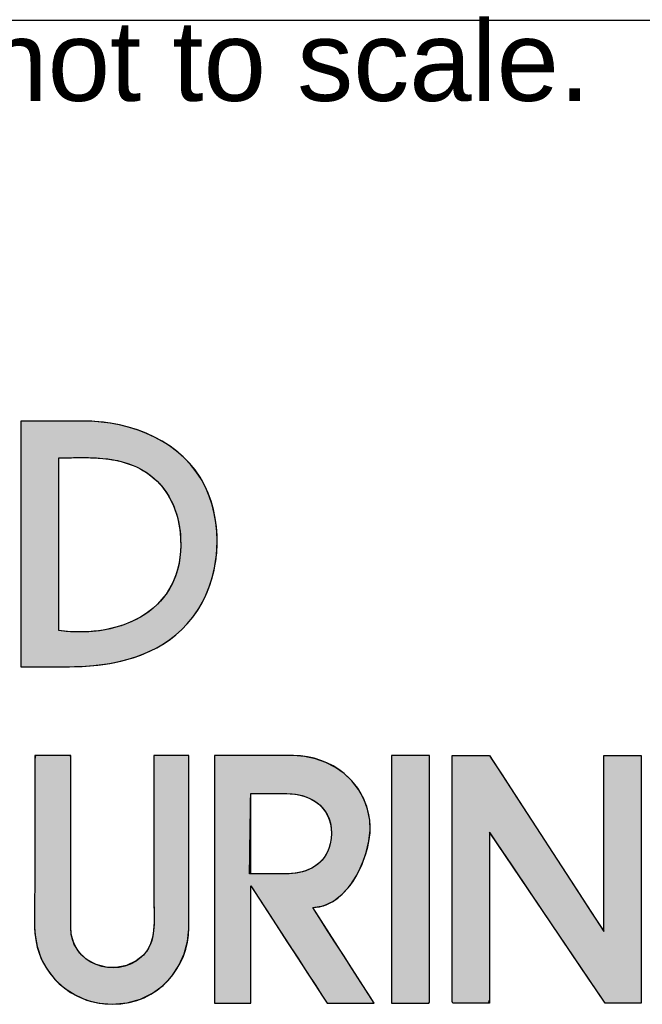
# Model space of a CAD drawing. Header units: inches. Extents: x 0 to 80, y 0 to 59.8.
# Tile 9 of 15: x 75.2 to 77.9, y 3.9 to 8. Entities that reach past the tile are written whole.
import ezdxf

# ---------------------------------------------------------------- set-up
doc = ezdxf.new("R2010")
doc.units = ezdxf.units.IN
doc.header["$MEASUREMENT"] = 0
doc.layers.add('Default', color=7, linetype='Continuous')

# ---------------------------------------------------------------- blocks, each defined once
blk = doc.blocks.new('block_2')
at = {"layer": 'Default', "linetype": 'Continuous'}
for points in [[(0.48348, 0.0069), (0.49641, 0.00805), (0.50815, 0.01135), (0.51863, 0.01652), (0.52775, 0.02332), (0.53543, 0.03147), (0.54159, 0.04072), (0.54614, 0.05081), (0.549, 0.06148), (0.55008, 0.07247), (0.55009, 0.07768), (0.55009, 0.09055), (0.55009, 0.10973), (0.55009, 0.13283), (0.55009, 0.15746), (0.55009, 0.18121), (0.55009, 0.2017), (0.55009, 0.21652), (0.55009, 0.22329), (0.54939, 0.22347), (0.54693, 0.22347), (0.54313, 0.22347), (0.5385, 0.22347), (0.53351, 0.22347), (0.52866, 0.22347), (0.52442, 0.22347), (0.52129, 0.22347), (0.51975, 0.22347), (0.51967, 0.21349), (0.51967, 0.19976), (0.51967, 0.18603), (0.51967, 0.1723), (0.51967, 0.15858), (0.51967, 0.14485), (0.51967, 0.13112), (0.51967, 0.11739), (0.51967, 0.10367), (0.51971, 0.09503), (0.51986, 0.08912), (0.51998, 0.08307), (0.5199, 0.07699), (0.51944, 0.07098), (0.51845, 0.06515), (0.51676, 0.0596), (0.51419, 0.05444), (0.51059, 0.04976), (0.50432, 0.04464), (0.49589, 0.04061), (0.48697, 0.03882), (0.478, 0.03913), (0.46943, 0.04143), (0.46167, 0.04559), (0.45517, 0.05149), (0.45037, 0.059), (0.4477, 0.06799), (0.44729, 0.07457), (0.44729, 0.08377), (0.44729, 0.10038), (0.44729, 0.12199), (0.44729, 0.14623), (0.44729, 0.17067), (0.44729, 0.19294), (0.44729, 0.21064), (0.44729, 0.22137), (0.44715, 0.22347), (0.44538, 0.22347), (0.44202, 0.22347), (0.43757, 0.22347), (0.43252, 0.22347), (0.42737, 0.22347), (0.42264, 0.22347), (0.41883, 0.22347), (0.41642, 0.22347), (0.41585, 0.22011), (0.41585, 0.20779), (0.41585, 0.19546), (0.41585, 0.18314), (0.41585, 0.17082), (0.41585, 0.1585), (0.41585, 0.14618), (0.41585, 0.13386), (0.41585, 0.12154), (0.41585, 0.11062), (0.41582, 0.10604), (0.41577, 0.10144), (0.4157, 0.09683), (0.41563, 0.09222), (0.41559, 0.0876), (0.41559, 0.08299), (0.41564, 0.07838), (0.41577, 0.07379), (0.41603, 0.06855), (0.41788, 0.05716), (0.42156, 0.04656), (0.42688, 0.03691), (0.43368, 0.02834), (0.44176, 0.02101), (0.45097, 0.01505), (0.4611, 0.01062), (0.472, 0.00785)], [(0.75986, 0.22347), (0.75952, 0.22347), (0.75855, 0.22347), (0.75703, 0.22347), (0.75506, 0.22347), (0.75272, 0.22347), (0.75009, 0.22347), (0.74727, 0.22347), (0.74432, 0.22347), (0.74135, 0.22347), (0.73844, 0.22347), (0.73567, 0.22347), (0.73313, 0.22347), (0.7309, 0.22347), (0.72907, 0.22347), (0.72773, 0.22347), (0.72696, 0.22347), (0.72681, 0.22321), (0.72681, 0.21955), (0.72681, 0.21198), (0.72681, 0.20106), (0.72681, 0.18734), (0.72681, 0.17139), (0.72681, 0.15376), (0.72681, 0.13502), (0.72681, 0.11571), (0.72681, 0.09641), (0.72681, 0.07766), (0.72681, 0.06004), (0.72681, 0.04409), (0.72681, 0.03037), (0.72681, 0.01944), (0.72681, 0.01187), (0.72681, 0.00821), (0.72811, 0.00795), (0.73007, 0.00795), (0.73203, 0.00795), (0.734, 0.00795), (0.73596, 0.00795), (0.73792, 0.00795), (0.73988, 0.00795), (0.74184, 0.00795), (0.7438, 0.00795), (0.74576, 0.00795), (0.74772, 0.00795), (0.74968, 0.00795), (0.75164, 0.00795), (0.75361, 0.00795), (0.75557, 0.00795), (0.75753, 0.00795), (0.75949, 0.00795), (0.75963, 0.00806), (0.75974, 0.00834), (0.75982, 0.00879), (0.75989, 0.00937), (0.75993, 0.01007), (0.75996, 0.01085), (0.75998, 0.01171), (0.75998, 0.0126), (0.75998, 0.01352), (0.75997, 0.01443), (0.75995, 0.01531), (0.75993, 0.01614), (0.75991, 0.01689), (0.75989, 0.01755), (0.75987, 0.01808), (0.75986, 0.01846), (0.75986, 0.02007), (0.75986, 0.02442), (0.75986, 0.02876), (0.75986, 0.03311), (0.75986, 0.03745), (0.75986, 0.0418), (0.75986, 0.04614), (0.75986, 0.05049), (0.75986, 0.05483), (0.75986, 0.05918), (0.75986, 0.06352), (0.75986, 0.06787), (0.75986, 0.07222), (0.75986, 0.07656), (0.75986, 0.08091), (0.75986, 0.08525), (0.75986, 0.0896), (0.75986, 0.09634), (0.75986, 0.10429), (0.75986, 0.11223), (0.75986, 0.12018), (0.75986, 0.12812), (0.75986, 0.13607), (0.75986, 0.14401), (0.75986, 0.15196), (0.75986, 0.1599), (0.75986, 0.16785), (0.75986, 0.17579), (0.75986, 0.18374), (0.75986, 0.19168), (0.75986, 0.19963), (0.75986, 0.20758), (0.75986, 0.21552)], [(0.77977, 0.22347), (0.77977, 0.20757), (0.77977, 0.19168), (0.77977, 0.17579), (0.77977, 0.1599), (0.77977, 0.144), (0.77977, 0.12811), (0.77977, 0.11222), (0.77977, 0.09633), (0.77977, 0.08524), (0.77977, 0.07655), (0.77977, 0.06786), (0.77977, 0.05917), (0.77977, 0.05048), (0.77977, 0.04179), (0.77977, 0.03309), (0.77977, 0.0244), (0.77977, 0.01844), (0.77975, 0.01753), (0.77971, 0.01613), (0.77967, 0.01442), (0.77966, 0.01259), (0.77969, 0.01084), (0.77976, 0.00935), (0.77991, 0.00832), (0.78015, 0.00793), (0.78401, 0.00793), (0.78787, 0.00793), (0.79172, 0.00793), (0.79558, 0.00793), (0.79944, 0.00793), (0.8033, 0.00793), (0.80716, 0.00793), (0.81102, 0.00793), (0.81231, 0.01064), (0.81231, 0.02342), (0.81231, 0.04392), (0.81231, 0.06906), (0.81231, 0.09574), (0.81231, 0.12087), (0.81231, 0.14137), (0.81231, 0.15415), (0.81278, 0.15616), (0.81922, 0.14664), (0.83157, 0.12837), (0.84775, 0.10444), (0.86566, 0.07793), (0.88323, 0.05194), (0.89837, 0.02955), (0.90898, 0.01385), (0.91298, 0.00793), (0.91423, 0.00793), (0.91755, 0.00793), (0.92228, 0.00793), (0.92777, 0.00793), (0.93338, 0.00793), (0.93844, 0.00793), (0.9423, 0.00793), (0.94431, 0.00793), (0.94446, 0.01185), (0.94446, 0.03035), (0.94446, 0.06002), (0.94446, 0.0964), (0.94446, 0.13501), (0.94446, 0.17138), (0.94446, 0.20105), (0.94446, 0.21955), (0.94431, 0.22347), (0.94222, 0.22347), (0.93823, 0.22347), (0.933, 0.22347), (0.92721, 0.22347), (0.92152, 0.22347), (0.91663, 0.22347), (0.9132, 0.22347), (0.91191, 0.22347), (0.91191, 0.21738), (0.91191, 0.20124), (0.91191, 0.17823), (0.91191, 0.1515), (0.91191, 0.12425), (0.91191, 0.09964), (0.91191, 0.08086), (0.91191, 0.07107), (0.9101, 0.07314), (0.90155, 0.08628), (0.88784, 0.10736), (0.87103, 0.1332), (0.85319, 0.16063), (0.83638, 0.18647), (0.82267, 0.20755), (0.81412, 0.22069), (0.81216, 0.22347), (0.81008, 0.22347), (0.80609, 0.22347), (0.80086, 0.22347), (0.79507, 0.22347), (0.78939, 0.22347), (0.78449, 0.22347), (0.78106, 0.22347)]]:
    blk.add_hatch(color=7, dxfattribs=at).paths.add_polyline_path(points)
h = blk.add_hatch(color=7, dxfattribs=at)
edge = h.paths.add_edge_path()
edge.add_spline(control_points=[(0.65814, 0.09132), (0.69081, 0.09132), (0.7112, 0.14076), (0.70795, 0.16715), (0.70388, 0.20069), (0.67434, 0.22347), (0.64133, 0.22347)], knot_values=[0, 0, 0, 0, 0.5, 0.5, 0.5, 1, 1, 1, 1], degree=3, periodic=0)
edge.add_spline(control_points=[(0.64133, 0.22347), (0.64133, 0.22347), (0.57265, 0.22347), (0.57265, 0.22347)], knot_values=[0, 0, 0, 0, 1, 1, 1, 1], degree=3, periodic=0)
edge.add_spline(control_points=[(0.57265, 0.22347), (0.57265, 0.22347), (0.57265, 0.00793), (0.57265, 0.00793)], knot_values=[0, 0, 0, 0, 1, 1, 1, 1], degree=3, periodic=0)
edge.add_spline(control_points=[(0.57265, 0.00793), (0.57265, 0.00793), (0.60413, 0.00793), (0.60413, 0.00793)], knot_values=[0, 0, 0, 0, 1, 1, 1, 1], degree=3, periodic=0)
edge.add_spline(control_points=[(0.60413, 0.00793), (0.60413, 0.00793), (0.60413, 0.11018), (0.60413, 0.11018)], knot_values=[0, 0, 0, 0, 1, 1, 1, 1], degree=3, periodic=0)
edge.add_spline(control_points=[(0.60413, 0.11018), (0.60413, 0.11018), (0.66732, 0.01311), (0.66732, 0.01311)], knot_values=[0, 0, 0, 0, 1, 1, 1, 1], degree=3, periodic=0)
edge.add_spline(control_points=[(0.66732, 0.01311), (0.66732, 0.01311), (0.67068, 0.00793), (0.67068, 0.00793)], knot_values=[0, 0, 0, 0, 1, 1, 1, 1], degree=3, periodic=0)
edge.add_spline(control_points=[(0.67068, 0.00793), (0.67068, 0.00793), (0.71164, 0.00793), (0.71164, 0.00793)], knot_values=[0, 0, 0, 0, 1, 1, 1, 1], degree=3, periodic=0)
edge.add_spline(control_points=[(0.71164, 0.00793), (0.71164, 0.00793), (0.65814, 0.09132), (0.65814, 0.09132)], knot_values=[0, 0, 0, 0, 1, 1, 1, 1], degree=3, periodic=0)
edge = h.paths.add_edge_path()
edge.add_spline(control_points=[(0.63555, 0.19042), (0.63555, 0.19042), (0.60413, 0.19042), (0.60413, 0.19042)], knot_values=[0, 0, 0, 0, 1, 1, 1, 1], degree=3, periodic=0)
edge.add_spline(control_points=[(0.60413, 0.19042), (0.60413, 0.19042), (0.60414, 0.1437), (0.60415, 0.12067)], knot_values=[0, 0, 0, 0, 1, 1, 1, 1], degree=3, periodic=0)
edge.add_spline(control_points=[(0.60415, 0.12067), (0.60992, 0.12067), (0.63661, 0.12067), (0.63661, 0.12067)], knot_values=[0, 0, 0, 0, 1, 1, 1, 1], degree=3, periodic=0)
edge.add_spline(control_points=[(0.63661, 0.12067), (0.65344, 0.12067), (0.66945, 0.12906), (0.67333, 0.14655), (0.67333, 0.14656), (0.67334, 0.14656), (0.67334, 0.14657), (0.67919, 0.17309), (0.66128, 0.19042), (0.63555, 0.19042)], knot_values=[0, 0, 0, 0, 0.333333, 0.333333, 0.333333, 0.666667, 0.666667, 0.666667, 1, 1, 1, 1], degree=3, periodic=0)
at = {"layer": 'Default', "color": 7, "linetype": 'Continuous'}
for points in [[(0.48348, 0.0069), (0.49641, 0.00805), (0.50815, 0.01135), (0.51863, 0.01652), (0.52775, 0.02332), (0.53543, 0.03147), (0.54159, 0.04072), (0.54614, 0.05081), (0.549, 0.06148), (0.55008, 0.07247), (0.55009, 0.07768), (0.55009, 0.09055), (0.55009, 0.10973), (0.55009, 0.13283), (0.55009, 0.15746), (0.55009, 0.18121), (0.55009, 0.2017), (0.55009, 0.21652), (0.55009, 0.22329), (0.54939, 0.22347), (0.54693, 0.22347), (0.54313, 0.22347), (0.5385, 0.22347), (0.53351, 0.22347), (0.52866, 0.22347), (0.52442, 0.22347), (0.52129, 0.22347), (0.51975, 0.22347), (0.51967, 0.21349), (0.51967, 0.19976), (0.51967, 0.18603), (0.51967, 0.1723), (0.51967, 0.15858), (0.51967, 0.14485), (0.51967, 0.13112), (0.51967, 0.11739), (0.51967, 0.10367), (0.51971, 0.09503), (0.51986, 0.08912), (0.51998, 0.08307), (0.5199, 0.07699), (0.51944, 0.07098), (0.51845, 0.06515), (0.51676, 0.0596), (0.51419, 0.05444), (0.51059, 0.04976), (0.50432, 0.04464), (0.49589, 0.04061), (0.48697, 0.03882), (0.478, 0.03913), (0.46943, 0.04143), (0.46167, 0.04559), (0.45517, 0.05149), (0.45037, 0.059), (0.4477, 0.06799), (0.44729, 0.07457), (0.44729, 0.08377), (0.44729, 0.10038), (0.44729, 0.12199), (0.44729, 0.14623), (0.44729, 0.17067), (0.44729, 0.19294), (0.44729, 0.21064), (0.44729, 0.22137), (0.44715, 0.22347), (0.44538, 0.22347), (0.44202, 0.22347), (0.43757, 0.22347), (0.43252, 0.22347), (0.42737, 0.22347), (0.42264, 0.22347), (0.41883, 0.22347), (0.41642, 0.22347), (0.41585, 0.22011), (0.41585, 0.20779), (0.41585, 0.19546), (0.41585, 0.18314), (0.41585, 0.17082), (0.41585, 0.1585), (0.41585, 0.14618), (0.41585, 0.13386), (0.41585, 0.12154), (0.41585, 0.11062), (0.41582, 0.10604), (0.41577, 0.10144), (0.4157, 0.09683), (0.41563, 0.09222), (0.41559, 0.0876), (0.41559, 0.08299), (0.41564, 0.07838), (0.41577, 0.07379), (0.41603, 0.06855), (0.41788, 0.05716), (0.42156, 0.04656), (0.42688, 0.03691), (0.43368, 0.02834), (0.44176, 0.02101), (0.45097, 0.01505), (0.4611, 0.01062), (0.472, 0.00785), (0.48348, 0.0069)], [(0.65814, 0.09132), (0.66756, 0.09273), (0.67617, 0.09667), (0.68392, 0.10271), (0.69072, 0.11041), (0.69651, 0.11934), (0.70123, 0.12906), (0.7048, 0.13913), (0.70715, 0.14913), (0.70823, 0.15861), (0.70795, 0.16715), (0.70599, 0.17688), (0.70263, 0.18589), (0.69801, 0.19411), (0.69225, 0.20146), (0.6855, 0.20789), (0.67787, 0.2133), (0.66951, 0.21764), (0.66055, 0.22083), (0.65111, 0.2228), (0.64133, 0.22347), (0.63941, 0.22347), (0.63419, 0.22347), (0.62649, 0.22347), (0.61715, 0.22347), (0.60699, 0.22347), (0.59682, 0.22347), (0.58748, 0.22347), (0.57979, 0.22347), (0.57457, 0.22347), (0.57265, 0.22347), (0.57265, 0.21744), (0.57265, 0.20105), (0.57265, 0.17691), (0.57265, 0.1476), (0.57265, 0.1157), (0.57265, 0.0838), (0.57265, 0.05449), (0.57265, 0.03035), (0.57265, 0.01397), (0.57265, 0.00793), (0.57353, 0.00793), (0.57592, 0.00793), (0.57945, 0.00793), (0.58373, 0.00793), (0.58839, 0.00793), (0.59304, 0.00793), (0.59733, 0.00793), (0.60085, 0.00793), (0.60324, 0.00793), (0.60413, 0.00793), (0.60413, 0.0108), (0.60413, 0.01857), (0.60413, 0.03002), (0.60413, 0.04392), (0.60413, 0.05905), (0.60413, 0.07419), (0.60413, 0.08809), (0.60413, 0.09954), (0.60413, 0.10731), (0.60413, 0.11018), (0.6059, 0.10746), (0.6107, 0.10008), (0.61778, 0.08921), (0.62637, 0.07601), (0.63572, 0.06164), (0.64507, 0.04728), (0.65367, 0.03408), (0.66075, 0.0232), (0.66555, 0.01583), (0.66732, 0.01311), (0.66741, 0.01296), (0.66767, 0.01257), (0.66804, 0.01199), (0.6685, 0.01129), (0.669, 0.01052), (0.6695, 0.00976), (0.66995, 0.00905), (0.67033, 0.00847), (0.67059, 0.00808), (0.67068, 0.00793), (0.67183, 0.00793), (0.67494, 0.00793), (0.67953, 0.00793), (0.6851, 0.00793), (0.69116, 0.00793), (0.69722, 0.00793), (0.7028, 0.00793), (0.70738, 0.00793), (0.7105, 0.00793), (0.71164, 0.00793), (0.71014, 0.01027), (0.70608, 0.01661), (0.70009, 0.02594), (0.69281, 0.03728), (0.68489, 0.04962), (0.67697, 0.06197), (0.66969, 0.07331), (0.6637, 0.08264), (0.65963, 0.08898), (0.65814, 0.09132)], [(0.75986, 0.22347), (0.75952, 0.22347), (0.75855, 0.22347), (0.75703, 0.22347), (0.75506, 0.22347), (0.75272, 0.22347), (0.75009, 0.22347), (0.74727, 0.22347), (0.74432, 0.22347), (0.74135, 0.22347), (0.73844, 0.22347), (0.73567, 0.22347), (0.73313, 0.22347), (0.7309, 0.22347), (0.72907, 0.22347), (0.72773, 0.22347), (0.72696, 0.22347), (0.72681, 0.22321), (0.72681, 0.21955), (0.72681, 0.21198), (0.72681, 0.20106), (0.72681, 0.18734), (0.72681, 0.17139), (0.72681, 0.15376), (0.72681, 0.13502), (0.72681, 0.11571), (0.72681, 0.09641), (0.72681, 0.07766), (0.72681, 0.06004), (0.72681, 0.04409), (0.72681, 0.03037), (0.72681, 0.01944), (0.72681, 0.01187), (0.72681, 0.00821), (0.72811, 0.00795), (0.73007, 0.00795), (0.73203, 0.00795), (0.734, 0.00795), (0.73596, 0.00795), (0.73792, 0.00795), (0.73988, 0.00795), (0.74184, 0.00795), (0.7438, 0.00795), (0.74576, 0.00795), (0.74772, 0.00795), (0.74968, 0.00795), (0.75164, 0.00795), (0.75361, 0.00795), (0.75557, 0.00795), (0.75753, 0.00795), (0.75949, 0.00795), (0.75963, 0.00806), (0.75974, 0.00834), (0.75982, 0.00879), (0.75989, 0.00937), (0.75993, 0.01007), (0.75996, 0.01085), (0.75998, 0.01171), (0.75998, 0.0126), (0.75998, 0.01352), (0.75997, 0.01443), (0.75995, 0.01531), (0.75993, 0.01614), (0.75991, 0.01689), (0.75989, 0.01755), (0.75987, 0.01808), (0.75986, 0.01846), (0.75986, 0.02007), (0.75986, 0.02442), (0.75986, 0.02876), (0.75986, 0.03311), (0.75986, 0.03745), (0.75986, 0.0418), (0.75986, 0.04614), (0.75986, 0.05049), (0.75986, 0.05483), (0.75986, 0.05918), (0.75986, 0.06352), (0.75986, 0.06787), (0.75986, 0.07222), (0.75986, 0.07656), (0.75986, 0.08091), (0.75986, 0.08525), (0.75986, 0.0896), (0.75986, 0.09634), (0.75986, 0.10429), (0.75986, 0.11223), (0.75986, 0.12018), (0.75986, 0.12812), (0.75986, 0.13607), (0.75986, 0.14401), (0.75986, 0.15196), (0.75986, 0.1599), (0.75986, 0.16785), (0.75986, 0.17579), (0.75986, 0.18374), (0.75986, 0.19168), (0.75986, 0.19963), (0.75986, 0.20758), (0.75986, 0.21552), (0.75986, 0.22347)], [(0.77977, 0.22347), (0.78106, 0.22347), (0.78449, 0.22347), (0.78939, 0.22347), (0.79507, 0.22347), (0.80086, 0.22347), (0.80609, 0.22347), (0.81008, 0.22347), (0.81216, 0.22347), (0.81412, 0.22069), (0.82267, 0.20755), (0.83638, 0.18647), (0.85319, 0.16063), (0.87103, 0.1332), (0.88784, 0.10736), (0.90155, 0.08628), (0.9101, 0.07314), (0.91191, 0.07107), (0.91191, 0.08086), (0.91191, 0.09964), (0.91191, 0.12425), (0.91191, 0.1515), (0.91191, 0.17823), (0.91191, 0.20124), (0.91191, 0.21738), (0.91191, 0.22347), (0.9132, 0.22347), (0.91663, 0.22347), (0.92152, 0.22347), (0.92721, 0.22347), (0.933, 0.22347), (0.93823, 0.22347), (0.94222, 0.22347), (0.94431, 0.22347), (0.94446, 0.21955), (0.94446, 0.20105), (0.94446, 0.17138), (0.94446, 0.13501), (0.94446, 0.0964), (0.94446, 0.06002), (0.94446, 0.03035), (0.94446, 0.01185), (0.94431, 0.00793), (0.9423, 0.00793), (0.93844, 0.00793), (0.93338, 0.00793), (0.92777, 0.00793), (0.92228, 0.00793), (0.91755, 0.00793), (0.91423, 0.00793), (0.91298, 0.00793), (0.90898, 0.01385), (0.89837, 0.02955), (0.88323, 0.05194), (0.86566, 0.07793), (0.84775, 0.10444), (0.83157, 0.12837), (0.81922, 0.14664), (0.81278, 0.15616), (0.81231, 0.15415), (0.81231, 0.14137), (0.81231, 0.12087), (0.81231, 0.09574), (0.81231, 0.06906), (0.81231, 0.04392), (0.81231, 0.02342), (0.81231, 0.01064), (0.81102, 0.00793), (0.80716, 0.00793), (0.8033, 0.00793), (0.79944, 0.00793), (0.79558, 0.00793), (0.79172, 0.00793), (0.78787, 0.00793), (0.78401, 0.00793), (0.78015, 0.00793), (0.77991, 0.00832), (0.77976, 0.00935), (0.77969, 0.01084), (0.77966, 0.01259), (0.77967, 0.01442), (0.77971, 0.01613), (0.77975, 0.01753), (0.77977, 0.01844), (0.77977, 0.0244), (0.77977, 0.03309), (0.77977, 0.04179), (0.77977, 0.05048), (0.77977, 0.05917), (0.77977, 0.06786), (0.77977, 0.07655), (0.77977, 0.08524), (0.77977, 0.09633), (0.77977, 0.11222), (0.77977, 0.12811), (0.77977, 0.144), (0.77977, 0.1599), (0.77977, 0.17579), (0.77977, 0.19168), (0.77977, 0.20757), (0.77977, 0.22347)], [(0.60305, 0.12067), (0.60307, 0.1214), (0.6031, 0.12345), (0.60315, 0.12664), (0.60321, 0.1308), (0.60329, 0.13574), (0.60337, 0.14128), (0.60346, 0.14725), (0.60356, 0.15345), (0.60365, 0.15972), (0.60375, 0.16587), (0.60384, 0.17171), (0.60392, 0.17707), (0.60399, 0.18177), (0.60405, 0.18563), (0.6041, 0.18846), (0.60412, 0.19009), (0.60416, 0.19042), (0.6047, 0.19042), (0.6058, 0.19042), (0.60739, 0.19042), (0.60939, 0.19042), (0.61172, 0.19042), (0.61429, 0.19042), (0.61702, 0.19042), (0.61984, 0.19042), (0.62265, 0.19042), (0.62539, 0.19042), (0.62796, 0.19042), (0.63028, 0.19042), (0.63228, 0.19042), (0.63388, 0.19042), (0.63498, 0.19042), (0.63552, 0.19042), (0.6386, 0.19033), (0.64302, 0.1899), (0.64724, 0.18912), (0.65123, 0.18799), (0.65498, 0.18652), (0.65846, 0.18473), (0.66165, 0.18262), (0.66454, 0.18021), (0.6671, 0.1775), (0.66932, 0.17452), (0.67116, 0.17126), (0.67262, 0.16774), (0.67367, 0.16396), (0.67428, 0.15995), (0.67445, 0.15571), (0.67414, 0.15124), (0.67334, 0.14657), (0.67334, 0.14657), (0.67334, 0.14657), (0.67334, 0.14657), (0.67334, 0.14656), (0.67334, 0.14656), (0.67334, 0.14656), (0.67333, 0.14656), (0.67333, 0.14656), (0.67333, 0.14656), (0.67333, 0.14656), (0.67333, 0.14656), (0.67333, 0.14655), (0.67333, 0.14655), (0.67333, 0.14655), (0.67333, 0.14655), (0.67333, 0.14655), (0.67308, 0.14551), (0.67217, 0.14252), (0.67102, 0.13974), (0.66963, 0.13714), (0.66804, 0.13474), (0.66625, 0.13253), (0.66427, 0.13052), (0.66213, 0.12869), (0.65983, 0.12705), (0.65739, 0.12561), (0.65482, 0.12435), (0.65214, 0.12327), (0.64937, 0.12239), (0.64652, 0.12169), (0.6436, 0.12117), (0.64063, 0.12083), (0.63762, 0.12068), (0.63645, 0.12067), (0.63567, 0.12067), (0.63431, 0.12067), (0.63245, 0.12067), (0.63019, 0.12067), (0.62761, 0.12067), (0.6248, 0.12067), (0.62184, 0.12067), (0.61883, 0.12067), (0.61584, 0.12067), (0.61297, 0.12067), (0.6103, 0.12067), (0.60793, 0.12067), (0.60592, 0.12067), (0.60439, 0.12067), (0.6034, 0.12067), (0.60305, 0.12067)]]:
    blk.add_lwpolyline(points, close=True, dxfattribs=at)
for points, knots in [([(0.41585, 0.22347), (0.41585, 0.18612), (0.41585, 0.14879), (0.41585, 0.11146), (0.41585, 0.09759), (0.41517, 0.08349), (0.41596, 0.06962), (0.41806, 0.03386), (0.448, 0.0069), (0.48348, 0.0069)], [0, 0, 0, 0, 0.333333, 0.333333, 0.333333, 0.666667, 0.666667, 0.666667, 1, 1, 1, 1]), ([(0.51967, 0.22347), (0.51967, 0.18187), (0.51967, 0.14027), (0.51967, 0.09867), (0.51967, 0.08159), (0.52294, 0.0603), (0.50856, 0.04782), (0.48589, 0.02815), (0.44729, 0.0419), (0.44729, 0.07348)], [0, 0, 0, 0, 0.333333, 0.333333, 0.333333, 0.666667, 0.666667, 0.666667, 1, 1, 1, 1]), ([(0.65814, 0.09132), (0.69081, 0.09132), (0.7112, 0.14076), (0.70795, 0.16715), (0.70388, 0.20069), (0.67434, 0.22347), (0.64133, 0.22347)], [0, 0, 0, 0, 0.5, 0.5, 0.5, 1, 1, 1, 1]), ([(0.72681, 0.00795), (0.7377, 0.00795), (0.74859, 0.00795), (0.75949, 0.00795), (0.76031, 0.00795), (0.75986, 0.01761), (0.75986, 0.01862), (0.75986, 0.04276), (0.75986, 0.06691), (0.75986, 0.09104), (0.75986, 0.13519), (0.75986, 0.17931), (0.75986, 0.22347)], [0, 0, 0, 0, 0.25, 0.25, 0.25, 0.5, 0.5, 0.5, 0.75, 0.75, 0.75, 1, 1, 1, 1]), ([(0.81231, 0.00793), (0.80158, 0.00793), (0.79087, 0.00793), (0.78015, 0.00793), (0.77935, 0.00793), (0.77977, 0.01761), (0.77977, 0.0186), (0.77977, 0.04275), (0.77977, 0.0669), (0.77977, 0.09103), (0.77977, 0.13518), (0.77977, 0.17931), (0.77977, 0.22347)], [0, 0, 0, 0, 0.25, 0.25, 0.25, 0.5, 0.5, 0.5, 0.75, 0.75, 0.75, 1, 1, 1, 1]), ([(0.63555, 0.19042), (0.66128, 0.19042), (0.67919, 0.17309), (0.67334, 0.14657), (0.67334, 0.14656), (0.67333, 0.14656), (0.67333, 0.14655), (0.66945, 0.12906), (0.65344, 0.12067), (0.63661, 0.12067)], [0, 0, 0, 0, 0.333333, 0.333333, 0.333333, 0.666667, 0.666667, 0.666667, 1, 1, 1, 1])]:
    blk.add_open_spline(points, degree=3, knots=knots, dxfattribs=at)
for points in [[(0.44729, 0.22347), (0.44729, 0.22347), (0.41585, 0.22347), (0.41585, 0.22347)], [(0.44729, 0.07348), (0.44729, 0.07348), (0.44729, 0.22347), (0.44729, 0.22347)], [(0.55009, 0.22347), (0.55009, 0.22347), (0.51967, 0.22347), (0.51967, 0.22347)], [(0.55009, 0.07348), (0.55009, 0.07348), (0.55009, 0.22347), (0.55009, 0.22347)], [(0.64133, 0.22347), (0.64133, 0.22347), (0.57265, 0.22347), (0.57265, 0.22347)], [(0.57265, 0.22347), (0.57265, 0.22347), (0.57265, 0.00793), (0.57265, 0.00793)], [(0.75986, 0.22347), (0.75986, 0.22347), (0.72681, 0.22347), (0.72681, 0.22347)], [(0.72681, 0.22347), (0.72681, 0.22347), (0.72681, 0.00795), (0.72681, 0.00795)], [(0.77977, 0.22347), (0.77977, 0.22347), (0.81231, 0.22347), (0.81231, 0.22347)], [(0.81231, 0.22347), (0.81231, 0.22347), (0.91191, 0.07035), (0.91191, 0.07035)], [(0.91191, 0.07035), (0.91191, 0.07035), (0.91191, 0.22347), (0.91191, 0.22347)], [(0.91191, 0.22347), (0.91191, 0.22347), (0.94446, 0.22347), (0.94446, 0.22347)], [(0.94446, 0.22347), (0.94446, 0.22347), (0.94446, 0.00793), (0.94446, 0.00793)], [(0.60415, 0.12067), (0.60414, 0.1437), (0.60413, 0.19042), (0.60413, 0.19042)], [(0.60413, 0.19042), (0.60413, 0.19042), (0.63555, 0.19042), (0.63555, 0.19042)], [(0.91298, 0.00793), (0.91298, 0.00793), (0.81231, 0.15686), (0.81231, 0.15686)], [(0.81231, 0.15686), (0.81231, 0.15686), (0.81231, 0.00793), (0.81231, 0.00793)], [(0.63661, 0.12067), (0.63661, 0.12067), (0.60992, 0.12067), (0.60415, 0.12067)], [(0.60413, 0.00793), (0.60413, 0.00793), (0.60413, 0.11018), (0.60413, 0.11018)], [(0.60413, 0.11018), (0.60413, 0.11018), (0.66732, 0.01311), (0.66732, 0.01311)], [(0.71164, 0.00793), (0.71164, 0.00793), (0.65814, 0.09132), (0.65814, 0.09132)], [(0.48348, 0.0069), (0.52437, 0.0069), (0.55009, 0.03994), (0.55009, 0.07348)], [(0.66732, 0.01311), (0.66732, 0.01311), (0.67068, 0.00793), (0.67068, 0.00793)], [(0.57265, 0.00793), (0.57265, 0.00793), (0.60413, 0.00793), (0.60413, 0.00793)], [(0.67068, 0.00793), (0.67068, 0.00793), (0.71164, 0.00793), (0.71164, 0.00793)], [(0.94446, 0.00793), (0.94446, 0.00793), (0.91298, 0.00793), (0.91298, 0.00793)]]:
    blk.add_open_spline(points, degree=3, dxfattribs=at)
blk = doc.blocks.new('Block1')
at = {"layer": 'Default', "linetype": 'Continuous'}
h = blk.add_hatch(color=7, dxfattribs=at)
h.paths.add_polyline_path([(2.6417, 1.03775), (2.64647, 1.04355), (2.65077, 1.04971), (2.65458, 1.05619), (2.65792, 1.06295), (2.66077, 1.06996), (2.66314, 1.07717), (2.66503, 1.08454), (2.66642, 1.09204), (2.66733, 1.09962), (2.66775, 1.10725), (2.66768, 1.11488), (2.66711, 1.12247), (2.66604, 1.12999), (2.66448, 1.13739), (2.66242, 1.14464), (2.65986, 1.15169), (2.65671, 1.15867), (2.65285, 1.16555), (2.64845, 1.17195), (2.64356, 1.17788), (2.63821, 1.18333), (2.63245, 1.18832), (2.62632, 1.19285), (2.61985, 1.19693), (2.61308, 1.20057), (2.60606, 1.20377), (2.59883, 1.20653), (2.59143, 1.20888), (2.58388, 1.2108), (2.57625, 1.21232), (2.56856, 1.21343), (2.56085, 1.21414), (2.55317, 1.21446), (2.55037, 1.21448), (2.54911, 1.21448), (2.54692, 1.21448), (2.54393, 1.21448), (2.54029, 1.21448), (2.53613, 1.21448), (2.5316, 1.21448), (2.52684, 1.21448), (2.52199, 1.21448), (2.51718, 1.21448), (2.51256, 1.21448), (2.50826, 1.21448), (2.50443, 1.21448), (2.50121, 1.21448), (2.49874, 1.21448), (2.49715, 1.21448), (2.49659, 1.21448), (2.49659, 1.21227), (2.49659, 1.20598), (2.49659, 1.19618), (2.49659, 1.18343), (2.49659, 1.16827), (2.49659, 1.15127), (2.49659, 1.13296), (2.49659, 1.11393), (2.49659, 1.0947), (2.49659, 1.07585), (2.49659, 1.05792), (2.49659, 1.04146), (2.49659, 1.02704), (2.49659, 1.01521), (2.49659, 1.00653), (2.49659, 1.00154), (2.49664, 1.00054), (2.49736, 1.00054), (2.49885, 1.00054), (2.50101, 1.00054), (2.50371, 1.00054), (2.50685, 1.00054), (2.51033, 1.00054), (2.51402, 1.00054), (2.51783, 1.00054), (2.52163, 1.00054), (2.52533, 1.00054), (2.5288, 1.00054), (2.53195, 1.00054), (2.53465, 1.00054), (2.5368, 1.00054), (2.5383, 1.00054), (2.53902, 1.00054), (2.54352, 1.00058), (2.55024, 1.0008), (2.55698, 1.00124), (2.56373, 1.0019), (2.57046, 1.0028), (2.57715, 1.00395), (2.58378, 1.00538), (2.59032, 1.00709), (2.59676, 1.00909), (2.60306, 1.01142), (2.60922, 1.01407), (2.6152, 1.01707), (2.62098, 1.02042), (2.62654, 1.02416), (2.63187, 1.02828), (2.63693, 1.03281)])
h.paths.add_polyline_path([(2.52963, 1.1825), (2.52963, 1.18179), (2.52963, 1.17976), (2.52963, 1.17651), (2.52963, 1.17217), (2.52963, 1.16685), (2.52963, 1.16065), (2.52963, 1.15371), (2.52963, 1.14613), (2.52963, 1.13803), (2.52963, 1.12953), (2.52963, 1.12073), (2.52963, 1.11177), (2.52963, 1.10274), (2.52963, 1.09378), (2.52963, 1.08498), (2.52963, 1.07648), (2.52963, 1.06838), (2.52963, 1.0608), (2.52963, 1.05386), (2.52963, 1.04767), (2.52963, 1.04234), (2.52963, 1.038), (2.52963, 1.03475), (2.52963, 1.03272), (2.52963, 1.03202), (2.53628, 1.03128), (2.54289, 1.03086), (2.54944, 1.03077), (2.55591, 1.03099), (2.56228, 1.03154), (2.56854, 1.03242), (2.57464, 1.03361), (2.58059, 1.03514), (2.58635, 1.03699), (2.5919, 1.03918), (2.59722, 1.04169), (2.6023, 1.04453), (2.6071, 1.04771), (2.61161, 1.05122), (2.61581, 1.05506), (2.61968, 1.05924), (2.62319, 1.06376), (2.62633, 1.06861), (2.62906, 1.0738), (2.63138, 1.07934), (2.63326, 1.08521), (2.63468, 1.09143), (2.63561, 1.09799), (2.63605, 1.1049), (2.63595, 1.11216), (2.63574, 1.11534), (2.63543, 1.11849), (2.635, 1.12162), (2.63447, 1.12471), (2.63383, 1.12776), (2.63308, 1.13077), (2.63222, 1.13374), (2.63125, 1.13666), (2.63017, 1.13952), (2.62898, 1.14232), (2.62767, 1.14506), (2.62625, 1.14773), (2.62472, 1.15033), (2.62308, 1.15286), (2.62132, 1.15531), (2.61945, 1.15767), (2.61746, 1.15995), (2.61535, 1.16213), (2.61313, 1.16422), (2.61079, 1.16621), (2.60834, 1.16809), (2.60576, 1.16987), (2.60307, 1.17153), (2.60026, 1.17308), (2.59732, 1.17451), (2.59469, 1.17566), (2.59205, 1.1767), (2.5894, 1.17764), (2.58675, 1.17847), (2.58409, 1.17921), (2.58143, 1.17987), (2.57876, 1.18043), (2.57609, 1.18092), (2.57342, 1.18133), (2.57073, 1.18168), (2.56804, 1.18197), (2.56535, 1.18219), (2.56264, 1.18237), (2.55993, 1.1825), (2.55722, 1.18259), (2.55449, 1.18265), (2.55176, 1.18267), (2.54902, 1.18268), (2.54628, 1.18266), (2.54352, 1.18263), (2.54076, 1.1826), (2.53799, 1.18256), (2.53521, 1.18253), (2.53243, 1.1825)])
at = {"layer": 'Default', "color": 7, "linetype": 'Continuous'}
for points in [[(2.6417, 1.03775), (2.64647, 1.04355), (2.65077, 1.04971), (2.65458, 1.05619), (2.65792, 1.06295), (2.66077, 1.06996), (2.66314, 1.07717), (2.66503, 1.08454), (2.66642, 1.09204), (2.66733, 1.09962), (2.66775, 1.10725), (2.66768, 1.11488), (2.66711, 1.12247), (2.66604, 1.12999), (2.66448, 1.13739), (2.66242, 1.14464), (2.65986, 1.15169), (2.65671, 1.15867), (2.65285, 1.16555), (2.64845, 1.17195), (2.64356, 1.17788), (2.63821, 1.18333), (2.63245, 1.18832), (2.62632, 1.19285), (2.61985, 1.19693), (2.61308, 1.20057), (2.60606, 1.20377), (2.59883, 1.20653), (2.59143, 1.20888), (2.58388, 1.2108), (2.57625, 1.21232), (2.56856, 1.21343), (2.56085, 1.21414), (2.55317, 1.21446), (2.55037, 1.21448), (2.54911, 1.21448), (2.54692, 1.21448), (2.54393, 1.21448), (2.54029, 1.21448), (2.53613, 1.21448), (2.5316, 1.21448), (2.52684, 1.21448), (2.52199, 1.21448), (2.51718, 1.21448), (2.51256, 1.21448), (2.50826, 1.21448), (2.50443, 1.21448), (2.50121, 1.21448), (2.49874, 1.21448), (2.49715, 1.21448), (2.49659, 1.21448), (2.49659, 1.21227), (2.49659, 1.20598), (2.49659, 1.19618), (2.49659, 1.18343), (2.49659, 1.16827), (2.49659, 1.15127), (2.49659, 1.13296), (2.49659, 1.11393), (2.49659, 1.0947), (2.49659, 1.07585), (2.49659, 1.05792), (2.49659, 1.04146), (2.49659, 1.02704), (2.49659, 1.01521), (2.49659, 1.00653), (2.49659, 1.00154), (2.49664, 1.00054), (2.49736, 1.00054), (2.49885, 1.00054), (2.50101, 1.00054), (2.50371, 1.00054), (2.50685, 1.00054), (2.51033, 1.00054), (2.51402, 1.00054), (2.51783, 1.00054), (2.52163, 1.00054), (2.52533, 1.00054), (2.5288, 1.00054), (2.53195, 1.00054), (2.53465, 1.00054), (2.5368, 1.00054), (2.5383, 1.00054), (2.53902, 1.00054), (2.54352, 1.00058), (2.55024, 1.0008), (2.55698, 1.00124), (2.56373, 1.0019), (2.57046, 1.0028), (2.57715, 1.00395), (2.58378, 1.00538), (2.59032, 1.00709), (2.59676, 1.00909), (2.60306, 1.01142), (2.60922, 1.01407), (2.6152, 1.01707), (2.62098, 1.02042), (2.62654, 1.02416), (2.63187, 1.02828), (2.63693, 1.03281), (2.6417, 1.03775)], [(2.52963, 1.1825), (2.53243, 1.1825), (2.53521, 1.18253), (2.53799, 1.18256), (2.54076, 1.1826), (2.54352, 1.18263), (2.54628, 1.18266), (2.54902, 1.18268), (2.55176, 1.18267), (2.55449, 1.18265), (2.55722, 1.18259), (2.55993, 1.1825), (2.56264, 1.18237), (2.56535, 1.18219), (2.56804, 1.18197), (2.57073, 1.18168), (2.57342, 1.18133), (2.57609, 1.18092), (2.57876, 1.18043), (2.58143, 1.17987), (2.58409, 1.17921), (2.58675, 1.17847), (2.5894, 1.17764), (2.59205, 1.1767), (2.59469, 1.17566), (2.59732, 1.17451), (2.60026, 1.17308), (2.60307, 1.17153), (2.60576, 1.16987), (2.60834, 1.16809), (2.61079, 1.16621), (2.61313, 1.16422), (2.61535, 1.16213), (2.61746, 1.15995), (2.61945, 1.15767), (2.62132, 1.15531), (2.62308, 1.15286), (2.62472, 1.15033), (2.62625, 1.14773), (2.62767, 1.14506), (2.62898, 1.14232), (2.63017, 1.13952), (2.63125, 1.13666), (2.63222, 1.13374), (2.63308, 1.13077), (2.63383, 1.12776), (2.63447, 1.12471), (2.635, 1.12162), (2.63543, 1.11849), (2.63574, 1.11534), (2.63595, 1.11216), (2.63605, 1.1049), (2.63561, 1.09799), (2.63468, 1.09143), (2.63326, 1.08521), (2.63138, 1.07934), (2.62906, 1.0738), (2.62633, 1.06861), (2.62319, 1.06376), (2.61968, 1.05924), (2.61581, 1.05506), (2.61161, 1.05122), (2.6071, 1.04771), (2.6023, 1.04453), (2.59722, 1.04169), (2.5919, 1.03918), (2.58635, 1.03699), (2.58059, 1.03514), (2.57464, 1.03361), (2.56854, 1.03242), (2.56228, 1.03154), (2.55591, 1.03099), (2.54944, 1.03077), (2.54289, 1.03086), (2.53628, 1.03128), (2.52963, 1.03202), (2.52963, 1.03272), (2.52963, 1.03475), (2.52963, 1.038), (2.52963, 1.04234), (2.52963, 1.04767), (2.52963, 1.05386), (2.52963, 1.0608), (2.52963, 1.06838), (2.52963, 1.07648), (2.52963, 1.08498), (2.52963, 1.09378), (2.52963, 1.10274), (2.52963, 1.11177), (2.52963, 1.12073), (2.52963, 1.12953), (2.52963, 1.13803), (2.52963, 1.14613), (2.52963, 1.15371), (2.52963, 1.16065), (2.52963, 1.16685), (2.52963, 1.17217), (2.52963, 1.17651), (2.52963, 1.17976), (2.52963, 1.18179), (2.52963, 1.1825)]]:
    blk.add_lwpolyline(points, close=True, dxfattribs=at)
for points in [[(2.55063, 1.21448), (2.55063, 1.21448), (2.49659, 1.21448), (2.49659, 1.21448)], [(2.49659, 1.21448), (2.49659, 1.21448), (2.49659, 1.00054), (2.49659, 1.00054)], [(2.52963, 1.03202), (2.52963, 1.03202), (2.52963, 1.1825), (2.52963, 1.1825)], [(2.53907, 1.00054), (2.57606, 1.00054), (2.61601, 1.00907), (2.6417, 1.03775)], [(2.49659, 1.00054), (2.49659, 1.00054), (2.53907, 1.00054), (2.53907, 1.00054)]]:
    blk.add_open_spline(points, degree=3, dxfattribs=at)
for points, knots in [([(2.6417, 1.03775), (2.66952, 1.06887), (2.67537, 1.11862), (2.65787, 1.15626), (2.63904, 1.19678), (2.59301, 1.21448), (2.55063, 1.21448)], [0, 0, 0, 0, 0.5, 0.5, 0.5, 1, 1, 1, 1]), ([(2.52963, 1.1825), (2.55297, 1.1825), (2.57536, 1.1846), (2.59732, 1.17451), (2.62227, 1.16314), (2.63465, 1.13875), (2.63595, 1.11216), (2.63898, 1.05027), (2.58512, 1.02455), (2.52963, 1.03202)], [0, 0, 0, 0, 0.333333, 0.333333, 0.333333, 0.666667, 0.666667, 0.666667, 1, 1, 1, 1])]:
    blk.add_open_spline(points, degree=3, knots=knots, dxfattribs=at)
at = {"layer": 'Default', "color": 7}
blk.add_blockref('block_2', (2.0929, 0.69957), dxfattribs=at)
blk = doc.blocks.new('Block13')
at = {"layer": 'Default', "color": 7, "linetype": 'Continuous'}
blk.add_line((0, 1.6479), (3.51548, 1.6479), dxfattribs=at)
at = {"layer": 'Default', "color": 7}
blk.add_blockref('Block1', (0.03706, 0.08409), dxfattribs=at)
at = {"layer": 'Default', "insert": (0.02984, 1.64746), "char_height": 0.07, "width": 3.4863909, "attachment_point": 1}
blk.add_mtext('{\\fArial|b0||i0||c0|p34;\\C7;\\H7.e-002;\\W1.;\\T1.;Data subject to change without notice. Isometric drawing not to scale.}', dxfattribs=at)
blk = doc.blocks.new('Block11')
at = {"layer": 'Default', "color": 7}
blk.add_blockref('Block13', (0, 0), dxfattribs=at)
blk = doc.blocks.new('Block10')
at = {"layer": 'Default', "color": 7}
blk.add_blockref('Block11', (0, 0), dxfattribs=at)
blk = doc.blocks.new('Block2')
at = {"layer": 'Default', "color": 7, "xscale": 15, "yscale": 15, "zscale": 15}
blk.add_blockref('Block10', (-52.744, 0), dxfattribs=at)
blk = doc.blocks.new('Block222')
at = {"layer": 'Default', "color": 7}
blk.add_blockref('Block2', (106.578, -49.503), dxfattribs=at)

msp = doc.modelspace()

# ---------------------------------------------------------------- block references
at = {"layer": 'Default', "color": 7, "xscale": 0.325, "yscale": 0.325, "zscale": 0.325}
msp.add_blockref('Block222', (45.3678, 16.0888), dxfattribs=at)

doc.saveas('drawing.dxf')
